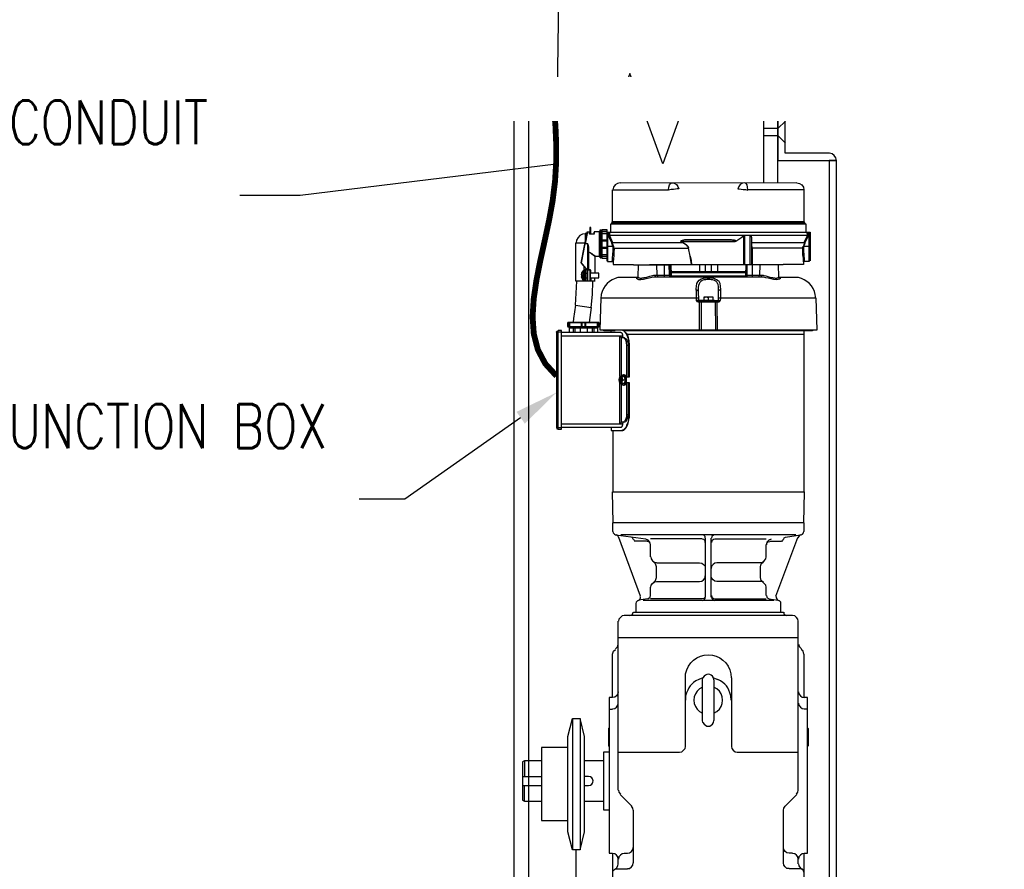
# Model space of a CAD drawing. Header units: inches. Extents: x 0 to 836, y -140 to 53.
# Tile 4 of 10: x 511 to 545, y -101 to -72. Entities that reach past the tile are written whole.
import ezdxf
from ezdxf import colors
from ezdxf.entities.mleader import LeaderData, LeaderLine
from ezdxf.math import Vec2, Vec3

# ---------------------------------------------------------------- set-up
doc = ezdxf.new("R2010")
doc.units = ezdxf.units.IN
doc.header["$MEASUREMENT"] = 0
for name, color, linetype in [('E-ANNO-TEXT', 2, 'Continuous'), ('E-DETL-GRPH', 3, 'Continuous'), ('G-Anno-Std-Scrn', 250, 'Continuous')]:
    doc.layers.add(name, color=color, linetype=linetype)
doc.styles.add('Annotative', font='romans.shx', dxfattribs={"width": 0.8, "height": 0.125})

msp = doc.modelspace()

# ---------------------------------------------------------------- linework, layer by layer
at = {"layer": 'E-DETL-GRPH', "lineweight": -3, "const_width": 0.2}
msp.add_lwpolyline([(529.752, -74.981), (529.771, -75.207), (529.798, -75.833), (529.797, -76.469), (529.759, -77.118), (529.677, -77.781), (529.554, -78.456), (529.408, -79.137), (529.258, -79.815), (529.126, -80.481), (529.031, -81.127), (528.993, -81.744), (529.033, -82.325), (529.171, -82.86), (529.426, -83.342), (529.812, -83.765)], dxfattribs=at)
at = {"layer": 'G-Anno-Std-Scrn', "lineweight": -3}
for p, q in [((537.368, -74.981), (537.368, -76.409)), ((537.368, -75.32), (537.619, -75.07)), ((537.618, -76.159), (537.618, -74.981)), ((537.368, -75.32), (536.87, -75.32)), ((537.37, -75.568), (536.87, -75.568)), ((537.37, -75.568), (537.622, -75.82)), ((539.122, -76.156), (537.618, -76.159)), ((537.368, -76.409), (539.368, -76.409)), ((531.084, -78.85), (531.084, -78.921)), ((530.88, -79.257), (530.779, -79.257)), ((530.901, -79.349), (530.901, -80.142)), ((531.521, -79.328), (531.765, -79.328)), ((538.213, -79.501), (538.213, -79.359)), ((530.982, -80.162), (530.962, -80.162)), ((530.962, -80.518), (531.124, -80.518)), ((532.568, -80.396), (532.599, -80.396)), ((534.785, -81.189), (534.582, -81.189)), ((535.202, -81.189), (535.396, -81.189)), ((535.345, -81.24), (535.243, -81.24)), ((538.67, -81.108), (535.345, -81.108)), ((532.436, -82.209), (532.345, -82.209)), ((532.416, -82.188), (532.416, -82.219)), ((533.555, -82.188), (533.555, -82.219)), ((535.365, -82.188), (535.365, -82.219)), ((538.253, -82.219), (538.253, -87.714)), ((532.212, -83.805), (532.212, -82.687)), ((532.253, -82.687), (532.253, -83.805)), ((532.121, -84.019), (532.04, -84.019))]:
    msp.add_line(p, q, dxfattribs=at)
for points in [[(538.869, -74.981), (533.995, -74.981), (533.433, -76.527), (532.308, -73.436), (531.745, -74.981), (526.872, -74.981)], [(529.365, -122.74), (528.368, -122.74), (528.368, -74.981)], [(528.867, -107.242), (528.867, -74.981)], [(536.87, -74.981), (536.87, -77.159)], [(537.368, -77.159), (537.368, -74.981)], [(539.368, -102.529), (539.368, -76.409), (539.118, -76.409), (539.118, -102.529)], [(538.253, -77.413), (538.253, -78.504), (531.724, -78.504), (531.724, -77.413), (533.636, -77.413), (533.646, -77.322), (533.667, -77.24), (533.697, -77.189), (533.738, -77.169), (533.819, -77.179), (533.901, -77.23), (533.951, -77.291), (533.982, -77.372), (533.931, -77.372), (533.87, -77.383), (533.799, -77.393), (533.718, -77.403), (533.636, -77.423)], [(531.979, -77.169), (531.887, -77.189), (531.806, -77.24), (531.755, -77.322), (531.735, -77.413)], [(531.979, -77.169), (538.009, -77.159)], [(538.009, -77.169), (538.101, -77.189), (538.182, -77.24), (538.233, -77.322), (538.253, -77.413), (536.341, -77.413), (536.331, -77.322), (536.311, -77.24), (536.28, -77.189), (536.24, -77.169), (536.158, -77.179), (536.077, -77.23), (536.026, -77.291), (535.996, -77.372), (536.046, -77.372), (536.107, -77.383), (536.179, -77.393), (536.26, -77.403), (536.341, -77.423)], [(531.663, -78.85), (531.663, -78.566), (538.314, -78.566), (538.314, -78.85)], [(531.694, -78.545), (531.674, -78.566)], [(531.694, -78.525), (531.714, -78.504)], [(531.694, -78.535), (538.284, -78.535)], [(538.263, -78.504), (538.284, -78.525)], [(538.304, -78.566), (538.284, -78.545)], [(530.789, -78.911), (530.697, -78.921), (530.606, -78.972), (530.545, -79.033), (530.494, -79.125), (530.484, -79.216)], [(530.667, -79.898), (530.646, -79.898), (530.86, -78.85), (530.86, -78.84), (530.931, -78.84)], [(530.87, -78.84), (530.789, -79.257)], [(530.85, -78.901), (530.789, -78.901), (530.789, -79.206)], [(530.901, -79.532), (530.921, -79.542), (530.951, -79.552), (531.012, -79.582), (531.023, -79.593), (531.043, -79.613), (531.063, -79.623), (531.074, -79.633), (531.094, -79.643), (531.104, -79.654), (531.114, -79.654), (531.114, -79.664), (531.124, -79.664), (531.124, -79.674), (531.277, -79.674), (531.277, -78.84), (531.094, -78.84), (531.094, -78.901), (531.084, -78.911)], [(530.931, -78.911), (530.931, -78.84)], [(530.941, -78.85), (530.931, -78.85)], [(530.931, -78.911), (530.941, -78.911)], [(531.094, -78.921), (530.941, -78.921), (530.941, -78.85)], [(530.941, -78.901), (530.951, -78.901)], [(530.951, -78.921), (530.941, -78.911)], [(530.982, -78.921), (530.982, -78.698), (530.951, -78.698), (530.951, -78.921)], [(530.951, -78.728), (530.982, -78.728)], [(531.084, -78.911), (531.074, -78.911), (531.074, -78.921)], [(531.094, -78.85), (531.104, -78.85)], [(531.094, -78.911), (531.104, -78.911)], [(531.277, -78.83), (531.287, -78.83)], [(531.287, -78.789), (531.287, -79.725)], [(531.297, -78.789), (531.307, -78.789)], [(531.328, -79.725), (531.338, -79.725), (531.338, -78.789), (531.328, -78.789)], [(531.358, -78.891), (531.348, -78.891)], [(531.348, -78.901), (531.521, -78.901)], [(531.348, -79.613), (531.348, -78.901)], [(531.521, -79.755), (531.368, -79.755), (531.368, -78.759), (531.521, -78.759), (531.521, -79.827)], [(531.368, -78.769), (531.521, -78.769)], [(531.368, -78.83), (531.521, -78.83)], [(531.521, -78.85), (538.467, -78.85), (538.467, -79.827)], [(531.551, -78.85), (531.551, -79.857), (531.724, -79.857)], [(531.724, -79.206), (531.694, -79.216), (531.582, -78.982), (531.592, -78.85)], [(531.612, -78.85), (531.612, -78.972)], [(538.375, -78.972), (538.365, -78.85)], [(538.396, -78.85), (538.406, -78.982)], [(538.436, -79.857), (538.436, -78.85)], [(531.114, -80.528), (530.474, -80.528), (530.474, -79.216), (530.789, -79.216)], [(530.982, -80.254), (530.982, -80.162), (530.972, -80.152), (530.972, -80.142), (530.86, -80.142), (530.657, -79.898), (530.789, -79.257)], [(530.88, -80.152), (530.88, -79.257), (530.89, -79.318), (530.89, -80.142)], [(531.368, -79.115), (531.521, -79.115)], [(531.368, -79.145), (531.521, -79.145)], [(538.385, -78.972), (531.602, -78.972), (531.592, -78.982), (531.582, -78.982)], [(531.612, -78.972), (531.724, -79.206), (534.104, -79.206), (534.084, -79.196), (534.063, -79.176), (534.053, -79.176), (534.053, -79.145), (534.063, -79.145), (534.074, -79.135)], [(531.612, -78.982), (531.623, -78.982)], [(531.735, -79.328), (531.694, -79.227)], [(531.755, -79.328), (531.714, -79.206)], [(535.812, -79.125), (534.175, -79.125), (534.145, -79.135), (534.094, -79.135), (534.074, -79.145), (534.063, -79.155), (534.063, -79.166), (534.074, -79.176), (534.084, -79.176), (534.094, -79.186), (534.084, -79.196)], [(535.914, -79.176), (535.894, -79.186), (534.094, -79.186), (534.114, -79.196), (534.236, -79.277), (534.267, -79.308), (534.277, -79.318), (534.287, -79.328), (534.307, -79.369), (534.318, -79.379), (534.318, -79.399)], [(534.297, -79.349), (534.287, -79.338), (534.267, -79.328), (534.257, -79.308), (534.104, -79.206), (534.114, -79.196)], [(534.236, -79.104), (535.772, -79.104), (535.802, -79.115), (535.874, -79.115), (535.884, -79.125), (535.904, -79.125), (535.914, -79.135), (535.924, -79.135), (535.924, -79.145), (535.935, -79.145), (535.935, -79.166), (535.924, -79.176)], [(534.277, -79.104), (534.277, -79.115)], [(535.701, -79.115), (535.701, -79.104)], [(535.812, -79.125), (535.843, -79.135), (535.894, -79.135), (535.904, -79.145), (535.914, -79.145), (535.924, -79.155), (535.924, -79.166), (535.914, -79.176)], [(535.924, -79.176), (535.904, -79.176), (535.894, -79.186)], [(536.199, -79.959), (536.199, -78.982), (536.138, -79.033), (536.067, -79.084), (535.996, -79.125), (535.924, -79.176)], [(536.199, -78.982), (536.209, -78.972)], [(536.229, -78.972), (536.229, -79.959)], [(536.423, -79.959), (536.423, -78.972)], [(536.433, -78.972), (536.433, -78.982), (536.443, -78.982), (536.453, -78.993), (536.453, -79.013), (536.463, -79.023), (536.463, -79.959)], [(536.463, -79.206), (538.263, -79.206), (538.375, -78.972)], [(538.274, -79.206), (538.233, -79.328)], [(538.253, -79.328), (538.294, -79.227)], [(538.263, -79.206), (538.284, -79.216), (538.406, -78.982), (538.396, -78.982), (538.385, -78.972)], [(538.375, -78.982), (538.385, -78.982)], [(530.89, -79.318), (530.901, -79.349)], [(530.89, -79.532), (530.911, -79.532)], [(530.901, -79.379), (530.911, -79.379)], [(531.348, -79.613), (531.521, -79.613)], [(531.348, -79.623), (531.358, -79.623)], [(531.368, -79.369), (531.521, -79.369)], [(531.368, -79.399), (531.521, -79.399)], [(531.735, -79.328), (531.735, -79.369), (531.745, -79.399), (534.328, -79.399)], [(531.765, -79.399), (531.765, -79.328)], [(531.765, -79.399), (531.775, -79.45), (531.765, -79.501)], [(534.318, -79.399), (534.307, -79.379), (534.307, -79.369)], [(534.419, -79.959), (534.389, -79.816), (534.368, -79.674), (534.318, -79.399)], [(536.463, -79.318), (536.474, -79.349), (536.484, -79.399)], [(538.213, -79.399), (536.484, -79.399), (536.484, -79.959)], [(538.213, -79.359), (538.223, -79.328), (538.467, -79.328)], [(538.253, -79.328), (538.243, -79.369), (538.243, -79.399), (538.223, -79.399)], [(530.86, -80.518), (530.86, -80.142), (530.657, -79.908), (530.657, -79.898)], [(531.124, -79.674), (531.114, -79.684), (531.114, -80.254)], [(531.277, -79.684), (531.287, -79.684)], [(531.297, -79.725), (531.307, -79.725)], [(531.368, -79.674), (531.521, -79.674)], [(531.368, -79.745), (531.521, -79.745)], [(531.531, -79.827), (531.551, -79.847)], [(531.714, -79.857), (531.714, -79.837)], [(531.724, -79.725), (531.724, -79.694), (531.735, -79.654)], [(531.745, -79.877), (531.735, -79.877), (531.735, -79.867), (531.724, -79.867), (531.724, -79.857)], [(531.755, -79.745), (531.755, -79.806), (531.745, -79.816), (531.745, -79.959), (532.436, -79.959), (532.436, -79.969), (533.646, -79.969), (533.646, -79.959)], [(532.599, -79.969), (532.589, -80.376)], [(532.985, -79.969), (532.985, -79.959), (537.002, -79.959)], [(533.24, -80.325), (533.229, -79.969)], [(533.392, -79.969), (533.392, -79.959)], [(533.504, -80.376), (533.494, -80.366), (533.494, -79.969)], [(533.707, -80.376), (533.677, -80.366), (533.667, -80.325), (533.657, -79.959)], [(533.697, -80.325), (533.687, -79.959)], [(533.707, -79.959), (533.718, -80.325)], [(534.368, -79.674), (534.399, -79.816), (534.419, -79.959)], [(534.684, -79.959), (534.684, -80.203)], [(534.897, -80.203), (534.897, -79.959)], [(535.09, -79.959), (535.09, -80.203)], [(535.304, -79.959), (535.304, -80.203)], [(536.27, -80.325), (536.28, -79.959)], [(536.28, -80.376), (536.311, -80.366), (536.321, -80.325), (536.321, -79.959)], [(536.29, -79.959), (536.29, -80.325)], [(538.243, -79.867), (538.243, -79.959), (537.541, -79.959), (537.541, -79.969), (536.341, -79.969), (536.341, -79.959)], [(536.484, -80.376), (536.494, -80.366), (536.494, -79.969)], [(536.596, -79.969), (536.596, -79.959)], [(536.748, -80.325), (536.758, -79.969)], [(537.002, -79.959), (537.002, -79.969)], [(537.399, -80.376), (537.389, -79.969)], [(538.233, -79.796), (538.233, -79.745)], [(538.436, -79.857), (538.263, -79.857), (538.243, -79.877)], [(538.253, -79.664), (538.253, -79.694), (538.263, -79.725), (538.263, -79.816), (538.274, -79.827), (538.274, -79.857)], [(538.436, -79.847), (538.457, -79.827)], [(530.707, -80.182), (530.667, -80.243), (530.646, -80.315), (530.697, -80.315), (530.697, -80.366), (530.646, -80.366), (530.707, -80.488)], [(530.758, -80.172), (530.707, -80.172), (530.707, -80.498), (530.758, -80.498)], [(530.758, -80.528), (530.758, -80.03)], [(530.758, -80.132), (530.85, -80.132)], [(530.799, -80.528), (530.799, -80.152), (530.758, -80.152)], [(530.799, -80.254), (530.86, -80.254)], [(530.87, -80.142), (530.87, -80.528)], [(530.962, -80.528), (530.962, -80.152), (530.87, -80.152)], [(530.87, -80.162), (530.88, -80.162)], [(530.972, -80.518), (530.972, -80.162)], [(530.972, -80.416), (531.257, -80.416), (531.257, -80.254), (530.972, -80.254)], [(536.27, -80.203), (533.718, -80.203)], [(533.718, -80.233), (536.27, -80.233)], [(530.454, -81.344), (530.484, -80.935), (530.504, -80.528)], [(530.799, -80.416), (530.86, -80.416)], [(530.87, -80.518), (530.88, -80.518)], [(530.982, -80.416), (530.982, -80.518)], [(530.992, -81.423), (531.033, -80.976), (531.053, -80.528)], [(531.114, -80.518), (531.114, -80.416)], [(532.05, -80.396), (531.907, -80.406)], [(532.05, -80.386), (532.589, -80.386)], [(532.568, -80.457), (532.558, -80.447), (532.548, -80.447), (532.548, -80.416), (532.568, -80.396)], [(532.589, -80.376), (532.599, -80.376)], [(532.589, -80.396), (532.589, -80.376)], [(532.589, -80.386), (532.599, -80.396), (532.599, -80.406), (532.609, -80.406), (532.619, -80.416), (532.64, -80.416), (532.66, -80.427), (532.721, -80.427)], [(532.711, -80.427), (532.731, -80.416), (532.782, -80.416), (532.802, -80.406), (532.843, -80.396), (532.894, -80.386), (532.996, -80.355), (533.036, -80.345), (533.087, -80.335), (533.107, -80.335), (533.128, -80.325), (533.718, -80.325)], [(533.168, -80.325), (533.179, -80.366), (533.209, -80.376)], [(536.809, -80.386), (533.209, -80.386)], [(533.25, -80.325), (533.26, -80.366), (533.301, -80.376)], [(533.738, -80.376), (533.707, -80.366), (533.697, -80.325)], [(533.718, -80.325), (533.718, -80.345), (533.728, -80.355), (533.738, -80.366), (533.748, -80.376), (533.758, -80.376), (533.768, -80.386)], [(536.26, -80.355), (533.728, -80.355)], [(534.684, -80.599), (534.694, -80.599)], [(535.04, -80.467), (534.948, -80.467), (534.907, -80.477)], [(534.938, -80.416), (535.101, -80.416)], [(535.212, -80.437), (535.223, -80.437)], [(535.335, -81.189), (535.335, -80.691), (535.324, -80.65), (535.324, -80.64), (535.314, -80.62), (535.304, -80.61), (535.304, -80.589), (535.294, -80.579), (535.284, -80.559), (535.274, -80.549), (535.263, -80.538), (535.243, -80.528)], [(535.304, -80.599), (535.314, -80.599)], [(535.324, -80.498), (535.335, -80.508), (535.345, -80.528)], [(536.219, -80.386), (536.229, -80.376), (536.24, -80.376), (536.26, -80.355), (536.26, -80.345), (536.27, -80.335), (536.27, -80.325), (536.86, -80.325)], [(536.24, -80.376), (536.27, -80.366), (536.28, -80.325)], [(536.687, -80.376), (536.728, -80.366), (536.738, -80.325)], [(536.779, -80.376), (536.809, -80.366), (536.819, -80.325)], [(536.86, -80.325), (536.88, -80.335), (536.901, -80.335), (536.951, -80.345), (536.992, -80.355), (537.094, -80.386), (537.135, -80.396), (537.185, -80.406), (537.206, -80.416), (537.246, -80.416), (537.267, -80.427), (537.328, -80.427), (537.338, -80.416), (537.379, -80.416)], [(537.368, -80.416), (537.389, -80.396), (537.389, -80.386), (537.928, -80.386)], [(537.399, -80.376), (537.399, -80.396)], [(537.399, -80.396), (537.419, -80.396), (537.429, -80.406), (537.429, -80.416), (537.44, -80.416), (537.44, -80.447), (537.429, -80.447), (537.419, -80.457)], [(538.07, -80.406), (537.928, -80.396)], [(531.338, -80.976), (531.318, -81.118)], [(534.633, -80.854), (534.612, -80.833), (534.572, -80.833)], [(534.694, -82.188), (534.694, -81.24), (534.643, -81.24), (534.633, -81.23), (534.623, -81.23), (534.582, -81.189), (534.582, -80.894)], [(534.592, -80.65), (534.602, -80.65)], [(534.643, -80.803), (534.643, -80.854), (534.653, -81.189)], [(534.663, -80.65), (534.674, -80.65)], [(535.324, -80.65), (535.335, -80.65)], [(535.406, -80.833), (535.365, -80.833), (535.345, -80.854)], [(535.396, -80.65), (535.406, -80.65)], [(535.406, -80.894), (535.406, -81.108)], [(538.66, -81.118), (538.64, -80.976)], [(534.643, -81.108), (531.318, -81.108), (531.287, -82.188), (538.701, -82.188), (538.67, -81.108)], [(534.612, -81.189), (534.653, -81.21), (534.704, -81.21)], [(534.663, -81.179), (534.684, -81.199)], [(534.674, -81.22), (534.674, -81.24)], [(535.233, -81.24), (534.704, -81.24), (534.704, -81.22)], [(534.745, -81.24), (534.745, -82.188)], [(534.765, -81.22), (534.755, -81.24)], [(534.785, -81.21), (534.785, -81.179), (535.202, -81.179), (535.202, -81.21)], [(535.151, -81.179), (535.151, -81.067), (534.836, -81.067), (534.836, -81.179)], [(534.836, -81.088), (534.846, -81.077), (534.857, -81.077), (534.877, -81.067)], [(534.948, -81.067), (534.968, -81.077), (534.979, -81.077), (534.989, -81.088)], [(535.029, -81.067), (535.009, -81.077), (534.999, -81.077), (534.989, -81.088), (534.989, -81.179)], [(535.151, -81.088), (535.141, -81.077), (535.131, -81.077), (535.111, -81.067)], [(535.233, -81.24), (535.223, -81.22)], [(535.243, -82.188), (535.233, -81.24)], [(535.284, -81.21), (535.335, -81.21), (535.375, -81.189)], [(535.284, -81.22), (535.284, -81.24)], [(535.284, -81.24), (535.294, -82.188)], [(535.304, -81.199), (535.324, -81.179)], [(535.314, -81.24), (535.314, -81.22)], [(535.406, -81.108), (535.396, -81.189), (535.385, -81.21), (535.365, -81.23), (535.355, -81.23), (535.345, -81.24)], [(530.454, -81.344), (530.392, -81.799), (530.372, -81.924)], [(530.454, -81.344), (530.992, -81.423)], [(530.992, -81.423), (530.92, -81.934)], [(531.267, -81.944), (530.189, -81.944), (530.189, -82.077), (531.267, -82.077), (531.267, -81.944)], [(530.199, -82.087), (531.257, -82.087), (531.257, -81.934), (530.199, -81.934)], [(530.199, -81.944), (530.199, -82.077)], [(530.209, -81.934), (530.209, -82.087)], [(530.24, -81.934), (530.24, -82.087)], [(530.25, -81.944), (530.25, -82.077)], [(530.657, -82.077), (530.657, -81.944)], [(530.667, -81.944), (530.667, -82.077)], [(530.677, -81.944), (530.677, -82.077)], [(530.789, -82.077), (530.789, -81.944)], [(530.799, -81.944), (530.799, -82.077)], [(530.931, -81.924), (530.941, -81.924)], [(531.206, -82.077), (531.206, -81.944)], [(531.216, -82.087), (531.216, -81.934)], [(529.812, -85.524), (529.823, -85.565), (529.863, -85.575), (529.975, -85.575), (529.975, -82.209), (529.863, -82.209)], [(529.874, -82.27), (529.812, -82.27), (529.823, -82.229), (529.863, -82.219)], [(529.812, -82.27), (529.812, -85.524), (529.874, -85.524)], [(529.863, -85.575), (529.863, -82.209)], [(529.863, -82.26), (529.975, -82.26)], [(529.975, -82.27), (532.009, -82.27), (532.009, -82.28), (532.029, -82.28), (532.029, -82.29), (532.04, -82.3), (532.04, -82.31), (532.05, -82.31), (532.05, -82.341), (532.06, -82.351), (532.06, -82.412), (532.07, -82.422), (532.07, -82.443), (532.08, -82.443), (532.09, -82.453)], [(530.25, -82.27), (530.25, -82.117), (531.206, -82.117), (531.206, -82.27)], [(530.311, -82.097), (531.145, -82.097), (531.145, -82.117)], [(530.321, -82.117), (530.321, -82.097)], [(530.382, -82.117), (530.382, -82.27)], [(530.433, -82.117), (530.433, -82.27)], [(530.616, -82.117), (530.616, -82.27)], [(530.86, -82.117), (530.86, -82.27)], [(531.023, -82.117), (531.023, -82.27)], [(531.084, -82.117), (531.084, -82.27)], [(531.155, -82.097), (531.165, -82.097)], [(531.806, -82.219), (531.429, -82.219), (531.429, -82.188)], [(531.46, -82.188), (531.46, -82.219)], [(531.531, -82.188), (531.531, -82.219)], [(531.541, -82.219), (531.541, -82.188)], [(531.582, -82.188), (531.582, -82.219)], [(531.674, -82.27), (531.674, -82.219)], [(531.796, -82.219), (531.796, -82.188)], [(531.806, -82.209), (531.816, -82.209)], [(538.548, -82.188), (538.548, -82.219), (532.08, -82.219), (532.08, -82.188)], [(532.131, -82.229), (532.111, -82.219), (532.111, -82.188)], [(532.151, -82.188), (532.151, -82.219)], [(532.202, -82.3), (532.192, -82.29)], [(532.335, -82.219), (532.335, -82.188)], [(532.446, -82.188), (532.436, -82.209)], [(532.436, -82.188), (532.436, -82.209)], [(533.28, -82.209), (532.965, -82.209), (532.955, -82.188)], [(532.965, -82.209), (532.965, -82.188)], [(533.28, -82.219), (533.28, -82.188)], [(533.29, -82.188), (533.29, -82.219)], [(533.331, -82.219), (533.331, -82.188)], [(533.372, -82.188), (533.372, -82.219)], [(533.484, -82.219), (533.484, -82.188)], [(533.494, -82.209), (534.623, -82.209)], [(534.623, -82.219), (534.623, -82.188)], [(534.623, -82.199), (534.785, -82.199)], [(534.796, -82.219), (534.796, -82.188)], [(535.192, -82.219), (535.192, -82.188)], [(535.202, -82.199), (535.365, -82.199)], [(535.365, -82.209), (536.423, -82.209)], [(536.423, -82.219), (536.423, -82.188)], [(536.433, -82.209), (536.494, -82.209)], [(536.504, -82.188), (536.504, -82.219)], [(536.606, -82.219), (536.606, -82.188)], [(536.646, -82.188), (536.646, -82.219)], [(536.697, -82.219), (536.687, -82.188)], [(537.033, -82.188), (537.033, -82.199), (537.023, -82.209), (536.707, -82.209)], [(536.707, -82.188), (536.707, -82.219)], [(537.023, -82.209), (537.023, -82.188)], [(537.562, -82.209), (537.541, -82.209), (537.541, -82.188)], [(537.551, -82.209), (537.541, -82.199)], [(537.562, -82.219), (537.562, -82.188)], [(537.572, -82.209), (537.643, -82.209)], [(537.643, -82.188), (537.653, -82.199), (537.653, -82.219)], [(537.826, -82.219), (537.826, -82.188)], [(537.877, -82.188), (537.877, -82.219)], [(537.897, -82.219), (537.897, -82.188)], [(537.907, -82.188), (537.907, -82.219)], [(537.907, -82.209), (538.111, -82.209)], [(538.111, -82.219), (538.111, -82.188)], [(538.121, -82.209), (538.182, -82.209)], [(538.182, -82.188), (538.182, -82.199), (538.192, -82.199), (538.192, -82.219)], [(538.406, -82.219), (538.406, -82.188)], [(538.436, -82.188), (538.446, -82.219)], [(538.457, -82.219), (538.457, -82.188)], [(538.528, -82.219), (538.528, -82.188)], [(532.06, -82.402), (529.975, -82.402)], [(531.968, -83.775), (531.968, -82.402)], [(531.979, -82.402), (531.989, -82.412), (531.999, -82.422), (532.009, -82.432), (532.019, -82.443), (532.029, -82.453)], [(532.172, -85.3), (532.162, -85.321), (532.151, -85.321), (532.141, -85.331), (532.04, -85.331), (532.029, -85.341), (532.029, -84.019), (532.06, -84.06), (532.09, -84.07), (532.121, -84.06), (532.151, -84.019), (532.172, -83.897), (532.151, -83.775), (532.121, -83.734), (532.09, -83.724), (532.06, -83.734), (532.029, -83.775), (532.029, -82.453), (532.121, -82.453)], [(532.172, -82.544), (532.162, -82.524), (532.162, -82.514), (532.111, -82.463), (532.101, -82.463), (532.08, -82.453)], [(532.294, -82.636), (532.294, -83.805), (532.192, -83.805)], [(532.212, -82.687), (532.202, -82.656)], [(532.223, -82.331), (538.253, -82.331)], [(532.212, -82.707), (532.253, -82.707)], [(532.284, -83.805), (532.284, -82.677), (532.294, -82.677)], [(532.05, -83.775), (532.05, -83.785), (532.04, -83.805), (532.05, -83.816), (532.05, -83.846), (532.06, -83.866), (532.07, -83.877), (532.08, -83.897), (532.162, -83.897), (532.121, -83.775), (531.979, -83.775), (531.958, -83.795)], [(532.019, -83.805), (531.999, -83.795), (531.979, -83.816), (531.958, -83.866), (531.958, -83.927), (531.979, -83.978), (531.999, -83.999), (532.019, -83.978)], [(531.958, -83.877), (532.05, -83.877)], [(531.999, -83.917), (532.05, -83.907), (531.958, -83.917)], [(532.009, -83.999), (531.999, -83.999), (531.999, -83.917), (531.958, -83.917)], [(531.979, -84.019), (531.968, -84.009), (531.958, -83.999)], [(531.999, -83.877), (531.999, -83.795), (532.009, -83.795)], [(532.019, -83.795), (532.019, -83.877)], [(532.05, -83.917), (532.019, -83.917), (532.019, -83.999)], [(532.05, -84.019), (532.05, -83.999), (532.04, -83.988), (532.05, -83.968), (532.05, -83.948), (532.06, -83.927), (532.07, -83.917), (532.08, -83.897)], [(532.04, -85.616), (532.05, -85.605), (532.06, -85.605), (532.07, -85.595), (532.09, -85.595), (532.182, -85.504), (532.192, -85.483), (532.202, -85.473), (532.212, -85.453), (532.212, -85.432), (532.253, -85.351), (532.263, -85.31), (532.274, -85.26), (532.274, -85.209), (532.284, -85.168), (532.284, -83.988)], [(532.09, -84.07), (532.121, -84.07), (532.151, -84.06), (532.182, -84.019), (532.192, -83.968), (532.202, -83.897), (532.192, -83.826), (532.182, -83.775), (532.151, -83.734), (532.121, -83.724), (532.09, -83.724)], [(532.162, -83.897), (532.121, -84.019)], [(532.192, -83.988), (532.294, -83.988), (532.294, -85.188)], [(532.253, -83.988), (532.253, -85.087), (532.212, -85.087), (532.212, -83.988)], [(531.968, -85.392), (531.968, -84.019)], [(532.09, -85.331), (532.09, -85.341), (532.08, -85.341), (532.07, -85.351), (532.07, -85.371), (532.06, -85.382), (532.06, -85.443), (532.05, -85.453), (532.05, -85.473), (532.04, -85.483), (532.04, -85.494), (532.019, -85.514), (532.009, -85.514), (531.999, -85.524), (529.975, -85.524)], [(532.029, -85.341), (532.019, -85.351), (532.009, -85.351), (531.999, -85.371), (531.989, -85.382), (531.979, -85.382), (531.979, -85.392)], [(532.101, -85.331), (532.111, -85.321), (532.121, -85.321), (532.131, -85.3), (532.141, -85.29), (532.162, -85.28), (532.162, -85.26)], [(532.294, -85.117), (532.284, -85.117)], [(529.975, -85.534), (529.863, -85.534)], [(529.975, -85.392), (532.06, -85.392)], [(531.674, -85.524), (531.674, -85.616), (532.07, -85.616), (532.08, -85.605), (532.101, -85.605), (532.121, -85.585), (532.131, -85.585), (532.162, -85.555), (532.182, -85.514)], [(531.735, -85.616), (531.735, -87.714)], [(531.745, -88.769), (531.724, -87.714), (538.263, -87.714), (538.243, -88.769)], [(538.263, -89.064), (538.263, -88.769), (531.724, -88.769), (531.724, -89.064)], [(531.735, -89.064), (531.745, -89.115), (531.785, -89.156), (531.826, -89.176), (531.836, -89.176), (532.853, -89.319)], [(531.938, -89.278), (531.897, -89.217), (531.846, -89.186)], [(532.68, -91.274), (531.938, -89.268)], [(537.979, -89.176), (532.009, -89.176)], [(532.426, -89.329), (532.406, -89.278), (532.365, -89.258)], [(532.436, -89.339), (532.436, -89.329)], [(532.446, -89.339), (532.457, -89.38), (532.497, -89.39)], [(533.016, -89.522), (532.996, -89.43), (532.935, -89.359), (532.853, -89.329)], [(534.775, -89.319), (533.016, -89.319)], [(534.887, -89.298), (534.877, -89.237), (534.836, -89.197), (534.775, -89.186)], [(534.887, -89.441), (534.877, -89.38), (534.836, -89.339), (534.775, -89.329)], [(534.897, -91.304), (534.897, -89.298)], [(535.09, -91.304), (535.09, -89.298)], [(535.212, -89.186), (535.162, -89.197), (535.111, -89.237), (535.101, -89.298)], [(535.212, -89.329), (535.162, -89.339), (535.111, -89.38), (535.101, -89.441)], [(535.212, -89.319), (536.962, -89.319)], [(537.135, -89.329), (537.053, -89.359), (536.992, -89.43), (536.972, -89.522), (536.982, -89.461), (537.033, -89.42), (537.084, -89.41)], [(537.297, -91.274), (538.05, -89.268)], [(537.49, -89.39), (537.531, -89.38), (537.541, -89.339)], [(537.551, -89.339), (537.551, -89.329)], [(537.562, -89.329), (537.582, -89.278), (537.623, -89.258), (538.141, -89.176), (538.162, -89.176), (538.202, -89.156), (538.243, -89.115), (538.253, -89.064)], [(538.141, -89.186), (538.09, -89.217), (538.05, -89.278)], [(532.904, -89.4), (532.497, -89.4)], [(533.016, -89.93), (533.016, -89.522), (533.006, -89.461), (532.965, -89.42), (532.904, -89.41)], [(536.768, -90.123), (536.84, -90.113), (536.901, -90.062), (536.951, -90.001), (536.962, -89.93), (536.962, -89.522)], [(537.084, -89.4), (537.49, -89.4)], [(533.026, -89.93), (533.036, -90.001), (533.087, -90.062), (533.148, -90.113), (533.219, -90.123)], [(533.118, -90.806), (533.189, -90.735), (533.219, -90.633), (533.219, -90.276), (533.189, -90.174), (533.118, -90.103)], [(533.219, -90.133), (534.694, -90.133), (534.765, -90.144), (534.826, -90.194), (534.877, -90.255), (534.887, -90.327)], [(536.768, -90.133), (535.284, -90.133), (535.212, -90.144), (535.151, -90.194), (535.101, -90.255), (535.09, -90.327)], [(536.87, -90.806), (536.799, -90.735), (536.768, -90.633), (536.768, -90.276), (536.799, -90.174), (536.87, -90.103)], [(533.026, -90.969), (533.036, -90.898), (533.087, -90.837), (533.148, -90.786), (533.219, -90.775), (534.694, -90.775), (534.765, -90.765), (534.826, -90.714), (534.877, -90.653), (534.887, -90.582)], [(536.962, -91.253), (536.962, -90.969), (536.951, -90.898), (536.901, -90.837), (536.84, -90.786), (536.768, -90.775), (535.284, -90.775), (535.212, -90.765), (535.151, -90.714), (535.101, -90.653), (535.09, -90.582)], [(532.924, -91.365), (532.965, -91.345), (533.006, -91.304), (533.016, -91.253), (533.016, -90.969)], [(532.599, -91.416), (532.65, -91.386), (532.68, -91.335), (532.68, -91.284)], [(532.914, -91.365), (532.619, -91.406)], [(534.887, -91.253), (534.877, -91.304), (534.836, -91.355), (534.775, -91.365), (533.016, -91.365)], [(534.775, -91.416), (534.836, -91.406), (534.877, -91.355), (534.887, -91.304)], [(535.101, -91.253), (535.111, -91.304), (535.162, -91.355), (535.212, -91.365), (536.962, -91.365)], [(535.101, -91.304), (535.111, -91.355), (535.162, -91.406), (535.212, -91.416)], [(536.972, -91.253), (536.982, -91.304), (537.023, -91.345), (537.063, -91.365), (537.368, -91.406)], [(537.307, -91.284), (537.307, -91.335), (537.338, -91.386), (537.389, -91.416)], [(532.609, -91.416), (532.568, -91.437), (532.528, -91.477), (532.518, -91.528), (532.518, -91.823)], [(537.226, -91.416), (532.762, -91.416)], [(537.47, -91.823), (537.47, -91.528), (537.46, -91.477), (537.419, -91.437), (537.379, -91.416)], [(537.999, -98.026), (538.05, -97.965), (538.06, -97.894), (538.06, -92.128), (538.05, -92.057), (537.999, -91.996), (537.938, -91.945), (537.867, -91.935), (532.121, -91.935), (532.05, -91.945), (531.989, -91.996), (531.938, -92.057), (531.928, -92.128)], [(532.314, -91.935), (532.375, -91.925), (532.416, -91.874), (532.426, -91.823)], [(532.436, -91.823), (537.551, -91.823)], [(537.562, -91.823), (537.572, -91.874), (537.623, -91.925), (537.674, -91.935)], [(531.918, -97.894), (531.918, -92.128)], [(538.06, -92.695), (531.918, -92.695)], [(531.826, -93.074), (531.887, -93.003), (531.918, -92.911)], [(538.07, -92.911), (538.101, -93.003), (538.172, -93.074)], [(531.918, -94.538), (531.907, -94.609), (531.857, -94.67), (531.796, -94.721), (531.724, -94.731), (531.724, -93.257), (531.755, -93.155), (531.826, -93.094)], [(538.07, -94.538), (538.08, -94.609), (538.131, -94.67), (538.192, -94.721), (538.263, -94.731), (538.263, -93.257)], [(538.253, -93.257), (538.223, -93.155), (538.162, -93.094)], [(534.806, -95.586), (534.796, -95.514), (534.796, -94.131), (534.806, -94.06), (534.663, -94.111)], [(535.182, -94.131), (535.172, -94.06), (535.314, -94.111)], [(535.782, -94.06), (535.782, -96.399), (535.792, -96.47), (535.843, -96.531), (535.904, -96.582), (535.975, -96.592), (538.06, -96.592)], [(534.796, -94.375), (534.694, -94.436)], [(535.284, -94.436), (535.182, -94.375)], [(535.192, -95.514), (535.192, -94.131)], [(531.724, -94.731), (531.602, -94.731), (531.602, -100.04), (531.724, -100.04), (531.724, -101.525), (538.263, -101.525), (538.263, -100.04), (538.375, -100.04), (538.375, -94.731), (538.263, -94.731)], [(534.216, -94.67), (534.206, -94.823)], [(535.772, -94.823), (535.762, -94.67)], [(531.724, -95.118), (531.796, -95.108), (531.857, -95.057), (531.907, -94.996), (531.918, -94.925)], [(538.07, -94.925), (538.08, -94.996), (538.131, -95.057), (538.192, -95.108), (538.263, -95.118)], [(531.602, -95.128), (531.724, -95.128)], [(534.694, -95.209), (534.796, -95.27)], [(535.182, -95.27), (535.284, -95.209)], [(538.375, -95.128), (538.263, -95.128)], [(530.616, -99.928), (530.351, -99.928), (530.199, -99.308), (530.199, -96.064), (530.351, -95.443), (530.616, -95.443), (530.616, -99.928), (530.768, -99.308), (530.768, -96.064), (530.616, -95.443)], [(530.351, -95.443), (530.351, -99.928)], [(531.612, -95.759), (531.582, -95.789), (531.582, -96.379), (531.612, -96.409)], [(535.172, -95.586), (535.182, -95.514)], [(538.396, -95.789), (538.365, -95.759)], [(538.406, -96.379), (538.406, -95.789)], [(530.199, -96.44), (529.294, -96.44), (529.294, -98.931), (530.199, -98.931)], [(538.365, -96.409), (538.396, -96.379)], [(531.602, -96.592), (531.409, -96.592), (531.409, -98.565), (531.602, -98.565)], [(529.294, -96.887), (528.714, -96.887), (528.653, -96.928), (528.653, -98.23), (528.714, -98.27), (529.294, -98.27)], [(528.714, -96.887), (528.714, -97.426)], [(531.409, -96.887), (530.768, -96.887)], [(528.653, -97.426), (529.294, -97.426)], [(530.972, -97.437), (530.901, -97.426), (530.768, -97.426)], [(528.653, -97.731), (529.294, -97.731)], [(528.714, -98.27), (528.714, -97.731)], [(530.768, -97.731), (530.901, -97.731), (530.972, -97.721)], [(531.928, -97.894), (531.938, -97.965), (531.989, -98.026)], [(532.375, -98.433), (531.979, -98.037)], [(537.613, -98.433), (538.009, -98.037)], [(530.768, -98.27), (531.409, -98.27)], [(532.426, -98.575), (532.416, -98.504), (532.365, -98.443)], [(537.745, -100.569), (537.674, -100.559), (537.613, -100.508), (537.562, -100.447), (537.551, -100.375), (537.551, -98.575), (537.562, -98.504), (537.613, -98.443)], [(532.436, -100.375), (532.436, -98.575)], [(530.494, -104.984), (530.484, -99.928)], [(531.796, -100.589), (531.857, -100.548), (531.907, -100.477), (531.918, -100.406), (531.918, -100.243), (531.907, -100.172), (531.857, -100.111), (531.796, -100.06), (531.724, -100.05)], [(532.121, -100.05), (532.05, -100.06), (531.989, -100.111), (531.938, -100.172), (531.928, -100.243)], [(532.121, -100.04), (532.233, -100.04), (532.304, -100.03), (532.365, -99.979), (532.416, -99.918), (532.426, -99.847)], [(537.867, -100.04), (537.745, -100.04), (537.674, -100.03), (537.613, -99.979), (537.562, -99.918), (537.551, -99.847)], [(538.06, -100.406), (538.06, -100.243), (538.05, -100.172), (537.999, -100.111), (537.938, -100.06), (537.867, -100.05)], [(538.263, -100.05), (538.192, -100.06), (538.131, -100.111), (538.08, -100.172), (538.07, -100.243)], [(532.233, -100.569), (532.304, -100.559), (532.365, -100.508), (532.416, -100.447), (532.426, -100.375)], [(538.07, -100.406), (538.08, -100.477), (538.131, -100.548), (538.192, -100.589)], [(531.735, -100.691), (531.745, -100.63), (531.796, -100.589), (531.846, -100.579), (532.233, -100.579)], [(538.253, -100.691), (538.243, -100.63), (538.202, -100.589), (538.141, -100.579), (537.745, -100.579)]]:
    msp.add_lwpolyline(points, dxfattribs=at)
for points in [[(531.328, -79.735), (531.297, -79.735), (531.297, -78.779), (531.328, -78.779)], [(531.999, -84.019), (532.029, -83.999), (532.05, -83.958), (532.06, -83.897), (532.05, -83.836), (532.029, -83.795), (531.999, -83.775), (531.968, -83.795), (531.948, -83.836), (531.938, -83.897), (531.948, -83.958), (531.968, -83.999)], [(531.999, -83.795), (531.979, -83.805), (531.958, -83.846), (531.948, -83.897), (531.958, -83.948), (531.979, -83.988), (531.999, -83.999), (532.029, -83.988), (532.04, -83.948), (532.05, -83.897), (532.04, -83.846), (532.029, -83.805)]]:
    msp.add_lwpolyline(points, close=True, dxfattribs=at)
msp.add_lwpolyline([(531.918, -96.592), (534.012, -96.592), (534.084, -96.582), (534.145, -96.531), (534.196, -96.47), (534.206, -96.399), (534.206, -94.06), (534.216, -93.918, -0.828289), (535.762, -93.918), (535.772, -94.06)], format="xyb", dxfattribs=at)
for centre, radius, start, end in [((539.086, -76.438), 0.284, 5.7663, 82.7371), ((530.455, -80.381), 0.959, 46.5963, 62.3284)]:
    msp.add_arc(centre, radius, start, end, dxfattribs=at)
for points in [[(534.074, -79.135), (534.124, -79.113), (534.179, -79.109), (534.236, -79.104)], [(531.735, -79.654), (531.727, -79.54), (531.75, -79.502), (531.745, -79.399)], [(531.765, -79.501), (531.765, -79.604), (531.769, -79.643), (531.755, -79.745)], [(538.233, -79.745), (538.214, -79.667), (538.225, -79.581), (538.213, -79.501)], [(538.243, -79.399), (538.241, -79.507), (538.242, -79.558), (538.253, -79.664)], [(531.714, -79.837), (531.711, -79.768), (531.73, -79.831), (531.724, -79.725)], [(538.243, -79.867), (538.246, -79.819), (538.229, -79.857), (538.233, -79.796)], [(531.907, -80.406), (531.637, -80.454), (531.386, -80.706), (531.338, -80.976)], [(533.209, -80.386), (533.059, -80.377), (532.67, -80.532), (532.568, -80.457)], [(534.582, -80.894), (534.564, -80.589), (534.608, -80.425), (534.938, -80.416)], [(534.907, -80.477), (534.69, -80.487), (534.654, -80.603), (534.643, -80.803)], [(535.243, -80.528), (535.201, -80.481), (535.092, -80.482), (535.04, -80.467)], [(535.101, -80.416), (535.188, -80.425), (535.251, -80.448), (535.324, -80.498)], [(535.345, -80.528), (535.407, -80.585), (535.409, -80.818), (535.406, -80.894)], [(537.419, -80.457), (537.32, -80.528), (536.945, -80.389), (536.809, -80.386)], [(538.64, -80.976), (538.591, -80.706), (538.34, -80.454), (538.07, -80.406)], [(534.704, -81.21), (534.897, -81.21), (535.09, -81.21), (535.284, -81.21)], [(532.284, -82.677), (532.286, -82.526), (532.234, -82.338), (532.131, -82.229)], [(532.294, -82.636), (532.286, -82.519), (532.259, -82.405), (532.202, -82.3)], [(532.121, -82.453), (532.215, -82.484), (532.235, -82.602), (532.253, -82.687)], [(532.202, -82.656), (532.204, -82.577), (532.203, -82.615), (532.172, -82.544)], [(532.04, -84.019), (532.019, -84.019), (531.999, -84.019), (531.979, -84.019)], [(532.162, -85.26), (532.208, -85.19), (532.199, -85.166), (532.212, -85.087)], [(532.253, -85.087), (532.244, -85.158), (532.227, -85.25), (532.172, -85.3)], [(532.182, -85.514), (532.257, -85.42), (532.267, -85.301), (532.294, -85.188)], [(535.172, -94.06), (535.066, -93.893), (534.912, -93.893), (534.806, -94.06)], [(534.663, -94.111), (534.387, -94.259), (534.307, -94.38), (534.216, -94.67)], [(535.762, -94.67), (535.671, -94.38), (535.59, -94.259), (535.314, -94.111)], [(534.694, -94.436), (534.436, -94.619), (534.436, -95.027), (534.694, -95.209)], [(535.284, -95.209), (535.542, -95.027), (535.542, -94.619), (535.284, -94.436)], [(534.806, -95.586), (534.912, -95.753), (535.066, -95.753), (535.172, -95.586)], [(530.972, -97.721), (531.085, -97.631), (531.085, -97.527), (530.972, -97.437)]]:
    msp.add_open_spline(points, degree=3, dxfattribs=at)

# ---------------------------------------------------------------- next in the draw order: leaders
at = {"layer": 'E-ANNO-TEXT', "lineweight": -3}
ml = msp.add_multileader_mtext('Standard', dxfattribs=at)
ml.set_content('FLEXIBLE METALLIC CONDUIT', color=256, style='Annotative')
ml.set_leader_properties(color=1, linetype='ByLayer', lineweight=-1)
ml.build(insert=Vec2(0, 0))
ml.multileader.update_dxf_attribs({"text_right_attachment_type": 3, "dogleg_length": 0.13, "arrow_head_size": 1.5, "scale": 12})
ctx = ml.context
ctx.base_point, ctx.scale, ctx.char_height, ctx.arrow_head_size, ctx.landing_gap_size, ctx.plane_origin = Vec3(500.093, -75.107), 12, 1.5, 1.5, 1.08, Vec3(-428.007, -969.896)
ctx.right_attachment, ctx.text_align_type = 3, 2
notes = []
notes.append((ctx, [(1, (1, 1, 0), (521.062, -77.607), (-1, 0), 2.066, [(1, [(530.048, -58.689), (529.793, -76.534)], 0, [])])]))
ctx.mtext.insert, ctx.mtext.width, ctx.mtext.defined_height, ctx.mtext.alignment = Vec3(517.916, -74.357), 17.23918, 4, 3
ctx.mtext.has_bg_fill, ctx.mtext.bg_color, ctx.mtext.bg_scale_factor, ctx.mtext.bg_transparency, ctx.mtext.use_window_bg_color = 1, -1073741824, 1, 0, 1
ml = msp.add_multileader_mtext('Standard', dxfattribs=at)
ml.set_content('MOTOR POWER JUNCTION BOX', color=256, style='Annotative')
ml.set_leader_properties(color=1, linetype='ByLayer', lineweight=-1)
ml.build(insert=Vec2(0, 0))
ml.multileader.update_dxf_attribs({"text_right_attachment_type": 3, "dogleg_length": 0.13, "arrow_head_size": 1.5, "scale": 12})
ctx = ml.context
ctx.base_point, ctx.scale, ctx.char_height, ctx.arrow_head_size, ctx.landing_gap_size, ctx.plane_origin = Vec3(507.883, -85.468), 12, 1.5, 1.5, 1.08, Vec3(-428.12, -995.523)
ctx.right_attachment, ctx.text_align_type = 3, 2
notes.append((ctx, [(1, (1, 1, 0), (524.631, -87.968), (-1, 0), 1.56, [(0, [(529.812, -84.322)], 0, [])])]))
ctx.mtext.insert, ctx.mtext.width, ctx.mtext.defined_height, ctx.mtext.alignment = Vec3(521.991, -84.718), 13.77558, 73.802, 3
ctx.mtext.has_bg_fill, ctx.mtext.bg_color, ctx.mtext.bg_scale_factor, ctx.mtext.bg_transparency, ctx.mtext.use_window_bg_color = 1, -1073741824, 1, 0, 1
ml = msp.add_multileader_mtext('Standard', dxfattribs=at)
ml.set_content('ROUTE CABLE VIA 4 WAY ROLLER BRACKET. REFER TO B1/S-507 FOR ADDITIONAL INFORMATION.', color=256, style='Annotative')
ml.set_leader_properties(color=1, linetype='ByLayer', lineweight=-1)
ml.build(insert=Vec2(0, 0))
ml.multileader.update_dxf_attribs({"text_right_attachment_type": 3, "dogleg_length": 0.125, "arrow_head_size": 1.5, "scale": 12})
ctx = ml.context
ctx.base_point, ctx.scale, ctx.char_height, ctx.arrow_head_size, ctx.landing_gap_size, ctx.plane_origin = Vec3(349.579, -126.826), 12, 1.5, 1.5, 1.08, Vec3(-541.164, -1045.47)
ctx.right_attachment = 3
notes.append((ctx, [(1, (1, 1, 0), (379.296, -134.612), (-1, 0), 1.5, [(0, [(389.358, -95.335)], 0, [])])]))
ctx.mtext.insert, ctx.mtext.width, ctx.mtext.defined_height = Vec3(350.659, -126.076), 26.36218, 10.046
ctx.mtext.has_bg_fill, ctx.mtext.bg_color, ctx.mtext.bg_scale_factor, ctx.mtext.bg_transparency, ctx.mtext.use_window_bg_color = 1, -1073741824, 1, 0, 1
for ctx, leaders in notes:
    for number, flags, end, landing, length, lines in leaders:
        leader = LeaderData()
        leader.index, (leader.has_last_leader_line, leader.has_dogleg_vector, leader.attachment_direction) = number, flags
        leader.last_leader_point, leader.dogleg_vector, leader.dogleg_length = Vec3(end), Vec3(landing), length
        for number, points, colour, breaks in lines:
            line = LeaderLine()
            line.index, line.vertices, line.color, line.breaks = number, Vec3.list(points), colors.encode_raw_color(colour), breaks
            leader.lines.append(line)
        ctx.leaders.append(leader)

# ---------------------------------------------------------------- next in the draw order: leaders
ml = msp.add_multileader_mtext('Standard', dxfattribs=at)
ml.set_content('\\A1;BOND TO REBAR. RE: C1/E-508', color=256, style='Annotative')
ml.set_leader_properties(color=1, linetype='ByLayer', lineweight=-1)
ml.build(insert=Vec2(0, 0))
ml.multileader.update_dxf_attribs({"text_right_attachment_type": 3, "dogleg_length": 0.125, "arrow_head_size": 1.5, "scale": 12})
ctx = ml.context
ctx.base_point, ctx.scale, ctx.char_height, ctx.arrow_head_size, ctx.landing_gap_size, ctx.plane_origin = Vec3(422.724, -74.561), 12, 1.5, 1.5, 1.08, Vec3(-515.037, -995.734)
ctx.right_attachment = 3
notes = []
notes.append((ctx, [(0, (1, 1, 0), (418.928, -74.561), (1, 0), 3.796, [(0, [(413.707, -72.509)], 0, [])])]))
ctx.mtext.insert, ctx.mtext.width, ctx.mtext.defined_height = Vec3(423.804, -73.561), 18.07704, 4.858
ctx.mtext.has_bg_fill, ctx.mtext.bg_color, ctx.mtext.bg_scale_factor, ctx.mtext.bg_transparency, ctx.mtext.use_window_bg_color = 1, -1073741824, 1, 0, 1
for ctx, leaders in notes:
    for number, flags, end, landing, length, lines in leaders:
        leader = LeaderData()
        leader.index, (leader.has_last_leader_line, leader.has_dogleg_vector, leader.attachment_direction) = number, flags
        leader.last_leader_point, leader.dogleg_vector, leader.dogleg_length = Vec3(end), Vec3(landing), length
        for number, points, colour, breaks in lines:
            line = LeaderLine()
            line.index, line.vertices, line.color, line.breaks = number, Vec3.list(points), colors.encode_raw_color(colour), breaks
            leader.lines.append(line)
        ctx.leaders.append(leader)

# ---------------------------------------------------------------- next in the draw order: leaders
ml = msp.add_multileader_mtext('Standard', dxfattribs=at)
ml.set_content('GROUNDING REEL AND CABLE ASSEMBLY MUST BE A DELEGATED DESIGN. RE: S-003 FOR ADDITIONAL INFORMATION. ', color=256, style='Annotative')
ml.set_leader_properties(color=1, linetype='ByLayer', lineweight=-1)
ml.build(insert=Vec2(0, 0))
ml.multileader.update_dxf_attribs({"text_right_attachment_type": 3, "dogleg_length": 0.125, "arrow_head_size": 1.5, "scale": 12})
ctx = ml.context
ctx.base_point, ctx.scale, ctx.char_height, ctx.arrow_head_size, ctx.landing_gap_size, ctx.plane_origin = Vec3(338.709, -41.567), 12, 1.5, 1.5, 1.08, Vec3(-585.876, -1007.726)
ctx.right_attachment = 3
notes = []
notes.append((ctx, [(1, (1, 1, 0), (359.1, -56.567), (-1, 0), 0.0596, [(1, [(382.237, -62.266), (390.613, -92.407)], 0, [])])]))
ctx.mtext.insert, ctx.mtext.width, ctx.mtext.defined_height = Vec3(339.789, -40.817), 19.51923, 11.127
ctx.mtext.has_bg_fill, ctx.mtext.bg_color, ctx.mtext.bg_scale_factor, ctx.mtext.bg_transparency, ctx.mtext.use_window_bg_color = 1, -1073741824, 1, 0, 1
for ctx, leaders in notes:
    for number, flags, end, landing, length, lines in leaders:
        leader = LeaderData()
        leader.index, (leader.has_last_leader_line, leader.has_dogleg_vector, leader.attachment_direction) = number, flags
        leader.last_leader_point, leader.dogleg_vector, leader.dogleg_length = Vec3(end), Vec3(landing), length
        for number, points, colour, breaks in lines:
            line = LeaderLine()
            line.index, line.vertices, line.color, line.breaks = number, Vec3.list(points), colors.encode_raw_color(colour), breaks
            leader.lines.append(line)
        ctx.leaders.append(leader)

doc.saveas('drawing.dxf')
